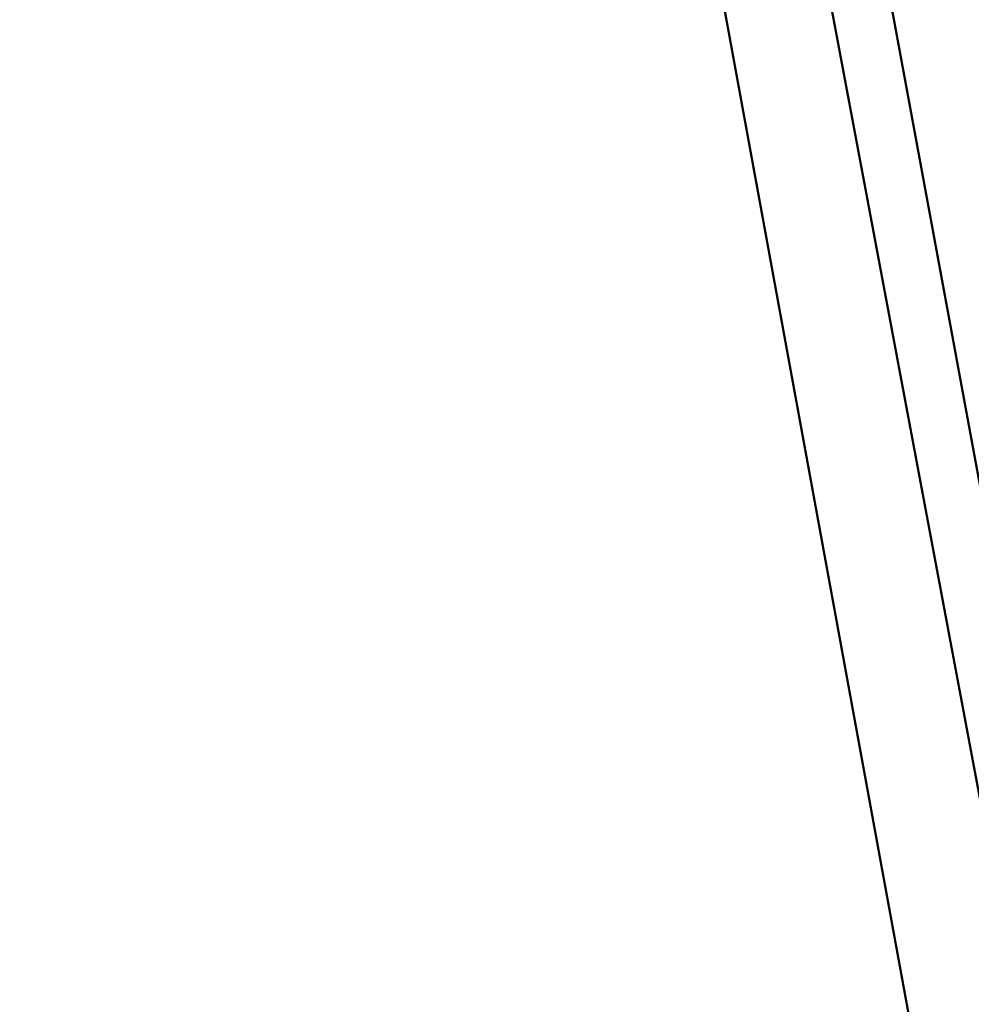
# Model space of a CAD drawing. Extents: x 98477 to 100410, y 398052 to 398969.
# Tile 190 of 256: x 98814 to 98822, y 398166 to 398175. Entities that reach past the tile are written whole.
import ezdxf

# ---------------------------------------------------------------- set-up
doc = ezdxf.new("R2010")
doc.units = 0
doc.layers.add('B-bestaande watergang', color=150, linetype='Continuous', lineweight=9)

msp = doc.modelspace()

# ---------------------------------------------------------------- linework, layer by layer
at = {"layer": 'B-bestaande watergang', "const_width": 0.02, "flags": 128}
for points in [[(98810.02, 398112.462), (98824.084, 398107.241), (98834.574, 398103.594), (98834.907, 398104.301), (98833, 398114.836), (98833.008, 398114.742), (98828.644, 398136.836), (98825.036, 398156.572), (98820.219, 398182.638), (98816.189, 398203.594), (98812.16742816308, 398225.5748247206)], [(98811.70942816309, 398225.4328247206), (98815.731, 398203.452), (98819.701, 398182.464), (98824.567, 398156.558), (98828.322, 398136.704), (98832.438, 398114.646), (98834.169, 398105.378), (98834.18, 398104.709), (98833.699, 398104.496), (98824.082, 398107.772), (98810.507, 398112.831)], [(98810.823, 398113.732), (98824.24, 398108.595), (98833.07, 398105.787), (98832.58, 398109.26), (98831.783, 398114.474), (98827.456, 398136.47), (98823.612, 398156.185), (98818.809, 398182.391), (98814.506, 398203.306), (98810.81156573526, 398223.9130585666)]]:
    msp.add_lwpolyline(points, dxfattribs=at)

doc.saveas('drawing.dxf')
